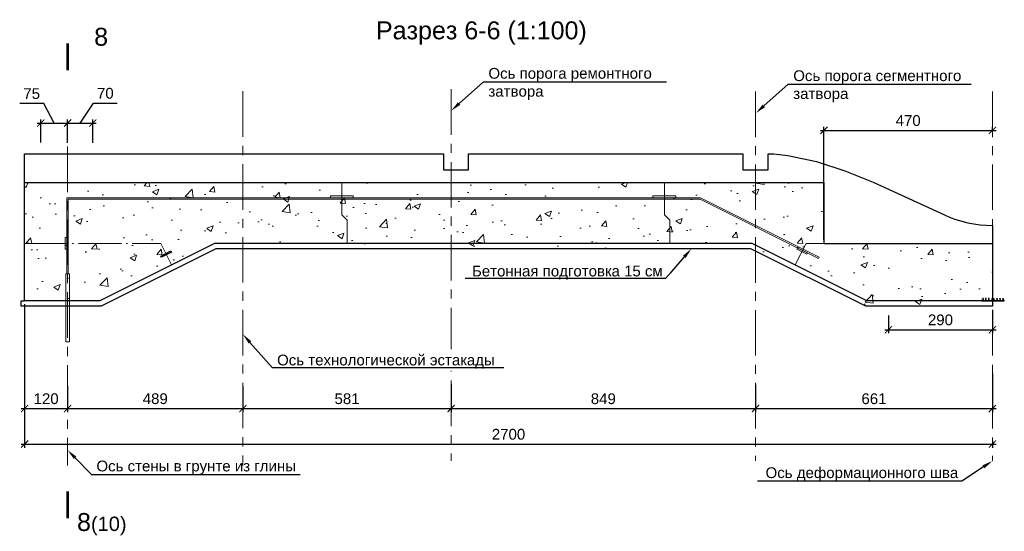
# Model space of a CAD drawing. Header units: millimetres. Extents: x 455957 to 840819, y 462720 to 618741.
# Tile 3 of 17: x 501348 to 528817, y 481937 to 496208. Entities that reach past the tile are written whole.
import ezdxf
from ezdxf import colors
from ezdxf.entities.mleader import LeaderData, LeaderLine
from ezdxf.math import Vec2, Vec3

# ---------------------------------------------------------------- set-up
doc = ezdxf.new("R2010")
doc.units = ezdxf.units.MM
doc.linetypes.add('ACAD_ISO04W100', pattern=[30, 24, -3, 0, -3])
doc.linetypes.add('осевая', pattern=[50.8, 31.75, -6.35, 6.35, -6.35])
for name, color, linetype, lineweight in [('Бетон', 7, 'Continuous', 50), ('ГТО-2_Размеры', 7, 'Continuous', 15), ('Отдел_Выноски(стрелка)', 7, 'Continuous', 15), ('Отдел_Заглавные надписи', 7, 'Continuous', 30), ('Отдел_Разрезы. Сечения. Узлы', 7, 'Continuous', 15), ('Шпонка', 1, 'Continuous', 50)]:
    doc.layers.add(name, color=color, linetype=linetype, lineweight=lineweight)
for name, color, linetype in [('Оси', 1, 'осевая'), ('Размеры', 7, 'Continuous'), ('Штриховка', 7, 'Continuous')]:
    doc.layers.add(name, color=color, linetype=linetype)
doc.styles.add('arial', font='arial.ttf')
doc.styles.add('аrial', font='arial.ttf')
doc.styles.add('ариал 0.9', font='arial.ttf', dxfattribs={"width": 0.9})
doc.styles.add('Рогун1', font='arial.ttf')
doc.dimstyles.new('100 мм', dxfattribs={"dimscale": 100, "dimtxt": 3.5, "dimasz": 2, "dimexe": 1, "dimexo": 1, "dimgap": 1.2, "dimtad": 1, "dimdec": 0, "dimlfac": 0.1, "dimrnd": 0.0001, "dimtxsty": 'Рогун1', "dimblk": 'ARCHTICK', "dimcen": 2.5, "dimdle": 1, "dimaunit": 1, "dimadec": 1, "dimazin": 0, "dimtfac": 1, "dimtdec": 0, "dimtmove": 1, "dimatfit": 3, "dimldrblk": 'ARCHTICK', "dimfxl": 1, "dimtfill": 1, "dimarcsym": 0})

# ---------------------------------------------------------------- blocks, each defined once
blk = doc.blocks.new('_ArchTick')
at = {"color": 0, "linetype": 'ByBlock', "const_width": 0.15}
blk.add_lwpolyline([(-0.5, -0.5), (0.5, 0.5)], dxfattribs=at)
blk = doc.blocks.new('*D51')
at = {"layer": 'Defpoints', "color": 0, "transparency": 16777216}
for p in [(501485, 488219), (528485, 484562), (528485, 484369)]:
    blk.add_point(p, dxfattribs=at)
at = {"layer": 'ГТО-2_Размеры', "color": 0, "lineweight": -2, "transparency": 16777216}
for p, q in [((501485, 488119), (501485, 484269)), ((501385, 484369), (528585, 484369)), ((528485, 484462), (528485, 484269))]:
    blk.add_line(p, q, dxfattribs=at)
at = {"layer": 'ГТО-2_Размеры', "color": 0, "lineweight": -2, "transparency": 16777216, "xscale": 200, "yscale": 200, "zscale": 200, "rotation": 180}
blk.add_blockref('_ArchTick', (501485, 484369), dxfattribs=at)
at = {"layer": 'ГТО-2_Размеры', "color": 0, "lineweight": -2, "transparency": 16777216, "xscale": 200, "yscale": 200, "zscale": 200}
blk.add_blockref('_ArchTick', (528485, 484369), dxfattribs=at)
at = {"layer": 'ГТО-2_Размеры', "color": 0, "transparency": 16777216, "insert": (514985, 484642), "char_height": 300, "attachment_point": 5, "style": 'Рогун1'}
blk.add_mtext('2700', dxfattribs=at)
blk = doc.blocks.new('*D52')
at = {"layer": 'Defpoints', "color": 0, "transparency": 16777216}
for p in [(528485, 493119), (528485, 492992), (523785, 489969)]:
    blk.add_point(p, dxfattribs=at)
at = {"layer": 'ГТО-2_Размеры', "color": 0, "lineweight": -2, "transparency": 16777216}
for p, q in [((523685, 493119), (528585, 493119)), ((523785, 490069), (523785, 493219)), ((528485, 493092), (528485, 493219))]:
    blk.add_line(p, q, dxfattribs=at)
at = {"layer": 'ГТО-2_Размеры', "color": 0, "lineweight": -2, "transparency": 16777216, "xscale": 200, "yscale": 200, "zscale": 200, "rotation": 180}
blk.add_blockref('_ArchTick', (523785, 493119), dxfattribs=at)
at = {"layer": 'ГТО-2_Размеры', "color": 0, "lineweight": -2, "transparency": 16777216, "xscale": 200, "yscale": 200, "zscale": 200}
blk.add_blockref('_ArchTick', (528485, 493119), dxfattribs=at)
at = {"layer": 'ГТО-2_Размеры', "color": 0, "transparency": 16777216, "insert": (526135, 493393), "char_height": 300, "attachment_point": 5, "style": 'Рогун1'}
blk.add_mtext('470', dxfattribs=at)
blk = doc.blocks.new('*D57')
at = {"layer": 'Defpoints', "color": 0, "transparency": 16777216}
for p in [(501485, 488369), (502685, 486090), (502685, 485361)]:
    blk.add_point(p, dxfattribs=at)
at = {"layer": 'ГТО-2_Размеры', "color": 0, "lineweight": -2, "transparency": 16777216}
for p, q in [((501485, 488269), (501485, 485261)), ((502685, 485990), (502685, 485261)), ((501385, 485361), (502785, 485361))]:
    blk.add_line(p, q, dxfattribs=at)
at = {"layer": 'ГТО-2_Размеры', "color": 0, "lineweight": -2, "transparency": 16777216, "xscale": 200, "yscale": 200, "zscale": 200, "rotation": 180}
blk.add_blockref('_ArchTick', (501485, 485361), dxfattribs=at)
at = {"layer": 'ГТО-2_Размеры', "color": 0, "lineweight": -2, "transparency": 16777216, "xscale": 200, "yscale": 200, "zscale": 200}
blk.add_blockref('_ArchTick', (502685, 485361), dxfattribs=at)
at = {"layer": 'ГТО-2_Размеры', "color": 0, "transparency": 16777216, "insert": (502085, 485634), "char_height": 300, "attachment_point": 5, "style": 'Рогун1'}
blk.add_mtext('120', dxfattribs=at)
blk = doc.blocks.new('*D58')
at = {"layer": 'Defpoints', "color": 0, "transparency": 16777216}
for p in [(507575, 486081), (502685, 485765), (507575, 485361)]:
    blk.add_point(p, dxfattribs=at)
at = {"layer": 'ГТО-2_Размеры', "color": 0, "lineweight": -2, "transparency": 16777216}
for p, q in [((507575, 485981), (507575, 485261)), ((502685, 485665), (502685, 485261)), ((502585, 485361), (507675, 485361))]:
    blk.add_line(p, q, dxfattribs=at)
at = {"layer": 'ГТО-2_Размеры', "color": 0, "lineweight": -2, "transparency": 16777216, "xscale": 200, "yscale": 200, "zscale": 200, "rotation": 180}
blk.add_blockref('_ArchTick', (502685, 485361), dxfattribs=at)
at = {"layer": 'ГТО-2_Размеры', "color": 0, "lineweight": -2, "transparency": 16777216, "xscale": 200, "yscale": 200, "zscale": 200}
blk.add_blockref('_ArchTick', (507575, 485361), dxfattribs=at)
at = {"layer": 'ГТО-2_Размеры', "color": 0, "transparency": 16777216, "insert": (505130, 485634), "char_height": 300, "attachment_point": 5, "style": 'Рогун1'}
blk.add_mtext('489', dxfattribs=at)
blk = doc.blocks.new('*D59')
at = {"layer": 'Defpoints', "color": 0, "transparency": 16777216}
for p in [(507575, 486081), (513385, 485908), (513385, 485360)]:
    blk.add_point(p, dxfattribs=at)
at = {"layer": 'ГТО-2_Размеры', "color": 0, "lineweight": -2, "transparency": 16777216}
for p, q in [((507575, 485981), (507575, 485260)), ((513385, 485808), (513385, 485260)), ((507475, 485360), (513485, 485360))]:
    blk.add_line(p, q, dxfattribs=at)
at = {"layer": 'ГТО-2_Размеры', "color": 0, "lineweight": -2, "transparency": 16777216, "xscale": 200, "yscale": 200, "zscale": 200, "rotation": 180}
blk.add_blockref('_ArchTick', (507575, 485360), dxfattribs=at)
at = {"layer": 'ГТО-2_Размеры', "color": 0, "lineweight": -2, "transparency": 16777216, "xscale": 200, "yscale": 200, "zscale": 200}
blk.add_blockref('_ArchTick', (513385, 485360), dxfattribs=at)
at = {"layer": 'ГТО-2_Размеры', "color": 0, "transparency": 16777216, "insert": (510480, 485633), "char_height": 300, "attachment_point": 5, "style": 'Рогун1'}
blk.add_mtext('581', dxfattribs=at)
blk = doc.blocks.new('к шпонке')
at = {"color": 6, "linetype": 'Continuous', "lineweight": 30, "ltscale": 2}
for p, q in [((62947, -62062), (62947, -61782)), ((62947, -61782), (63027, -61872)), ((63029, -61972), (62947, -62062)), ((63027, -61872), (63445, -61872)), ((63029, -61972), (63445, -61972))]:
    blk.add_line(p, q, dxfattribs=at)
blk = doc.blocks.new('шпонка ДО320')
at = {"lineweight": 25}
h = blk.add_hatch(color=1, dxfattribs=at)
h.dxf.hatch_style = 1
h.paths.add_polyline_path([(63027, -63752), (63547, -63752), (63547, -64192), (63027, -64192)], flags=16)
h.paths.add_polyline_path([(63547, -67180), (63547, -60779), (63368, -60779), (63368, -60879), (63467, -60879), (63467, -61129), (63049, -61129), (62968, -61039), (62969, -61319), (63051, -61229), (63467, -61229), (63467, -61929), (63049, -61929), (62968, -61839), (62969, -62119), (63051, -62029), (63467, -62029), (63467, -62729), (63049, -62729), (62968, -62639), (62969, -62919), (63051, -62829), (63467, -62829), (63467, -63672), (62947, -63672), (62947, -64272), (63467, -64272), (63467, -65114), (63051, -65114), (62969, -65024), (62968, -65304), (63049, -65214), (63467, -65214), (63467, -65914), (63051, -65914), (62969, -65824), (62968, -66104), (63049, -66014), (63467, -66014), (63467, -66714), (63051, -66714), (62969, -66624), (62968, -66904), (63049, -66814), (63467, -66814), (63467, -67079), (63368, -67079), (63368, -67179)])
at = {"layer": 'Шпонка', "color": 1, "linetype": 'Continuous', "lineweight": 25, "ltscale": 2}
for p, q in [((63368, -60879), (63368, -60779)), ((63547, -60779), (63368, -60779)), ((63368, -60879), (63467, -60879)), ((63467, -61129), (63467, -60879)), ((63467, -61929), (63467, -61229)), ((63467, -62729), (63467, -62029)), ((63467, -63672), (63467, -62829)), ((63547, -67180), (63547, -60779)), ((62947, -64272), (62947, -63672)), ((62947, -63672), (63467, -63672)), ((62947, -64272), (63467, -64272)), ((63027, -64192), (63027, -63752)), ((63027, -63752), (63547, -63752)), ((63027, -64192), (63547, -64192)), ((63467, -65114), (63467, -64272)), ((63467, -65914), (63467, -65214)), ((63368, -67079), (63467, -67079)), ((63368, -67079), (63368, -67179)), ((63547, -67180), (63368, -67179)), ((63467, -66714), (63467, -66014)), ((63467, -67079), (63467, -66814))]:
    blk.add_line(p, q, dxfattribs=at)
at = {"layer": 'Шпонка', "color": 1, "lineweight": 25}
for p in [(21, 742), (21, -58), (21, -858)]:
    blk.add_blockref('к шпонке', p, dxfattribs=at)
at = {"layer": 'Шпонка', "color": 1, "lineweight": 25, "xscale": -1, "rotation": 180}
for p in [(21, -127085), (21, -127885), (21, -128685)]:
    blk.add_blockref('к шпонке', p, dxfattribs=at)
blk = doc.blocks.new('*D53')
at = {"layer": 'Defpoints', "color": 0, "transparency": 16777216}
for p in [(513385, 486139), (521875, 486119), (521875, 485360)]:
    blk.add_point(p, dxfattribs=at)
at = {"layer": 'ГТО-2_Размеры', "color": 0, "lineweight": -2, "transparency": 16777216}
for p, q in [((513385, 486039), (513385, 485260)), ((521875, 486019), (521875, 485260)), ((513285, 485360), (521975, 485360))]:
    blk.add_line(p, q, dxfattribs=at)
at = {"layer": 'ГТО-2_Размеры', "color": 0, "lineweight": -2, "transparency": 16777216, "xscale": 200, "yscale": 200, "zscale": 200, "rotation": 180}
blk.add_blockref('_ArchTick', (513385, 485360), dxfattribs=at)
at = {"layer": 'ГТО-2_Размеры', "color": 0, "lineweight": -2, "transparency": 16777216, "xscale": 200, "yscale": 200, "zscale": 200}
blk.add_blockref('_ArchTick', (521875, 485360), dxfattribs=at)
at = {"layer": 'ГТО-2_Размеры', "color": 0, "transparency": 16777216, "insert": (517630, 485633), "char_height": 300, "attachment_point": 5, "style": 'Рогун1'}
blk.add_mtext('849', dxfattribs=at)
blk = doc.blocks.new('*D54')
at = {"layer": 'Defpoints', "color": 0, "transparency": 16777216}
for p in [(528485, 486427), (521875, 485869), (528485, 485359)]:
    blk.add_point(p, dxfattribs=at)
at = {"layer": 'ГТО-2_Размеры', "color": 0, "lineweight": -2, "transparency": 16777216}
for p, q in [((528485, 486327), (528485, 485259)), ((521875, 485769), (521875, 485259)), ((521775, 485359), (528585, 485359))]:
    blk.add_line(p, q, dxfattribs=at)
at = {"layer": 'ГТО-2_Размеры', "color": 0, "lineweight": -2, "transparency": 16777216, "xscale": 200, "yscale": 200, "zscale": 200, "rotation": 180}
blk.add_blockref('_ArchTick', (521875, 485359), dxfattribs=at)
at = {"layer": 'ГТО-2_Размеры', "color": 0, "lineweight": -2, "transparency": 16777216, "xscale": 200, "yscale": 200, "zscale": 200}
blk.add_blockref('_ArchTick', (528485, 485359), dxfattribs=at)
at = {"layer": 'ГТО-2_Размеры', "color": 0, "transparency": 16777216, "insert": (525180, 485632), "char_height": 300, "attachment_point": 5, "style": 'Рогун1'}
blk.add_mtext('661', dxfattribs=at)
blk = doc.blocks.new('*D119')
at = {"layer": 'Defpoints', "color": 0, "transparency": 16777216}
for p in [(528485, 488219), (525585, 488059), (528485, 487560)]:
    blk.add_point(p, dxfattribs=at)
at = {"layer": 'ГТО-2_Размеры', "color": 0, "lineweight": -2, "transparency": 16777216}
for p, q in [((525585, 487959), (525585, 487460)), ((528485, 488119), (528485, 487460)), ((525485, 487560), (528585, 487560))]:
    blk.add_line(p, q, dxfattribs=at)
at = {"layer": 'ГТО-2_Размеры', "color": 0, "lineweight": -2, "transparency": 16777216, "xscale": 200, "yscale": 200, "zscale": 200, "rotation": 180}
blk.add_blockref('_ArchTick', (525585, 487560), dxfattribs=at)
at = {"layer": 'ГТО-2_Размеры', "color": 0, "lineweight": -2, "transparency": 16777216, "xscale": 200, "yscale": 200, "zscale": 200}
blk.add_blockref('_ArchTick', (528485, 487560), dxfattribs=at)
at = {"layer": 'ГТО-2_Размеры', "color": 0, "transparency": 16777216, "insert": (527035, 487833), "char_height": 300, "attachment_point": 5, "style": 'Рогун1', "bg_fill": 3, "box_fill_scale": 1.1, "bg_fill_color": 256, "bg_fill_true_color": 13158600, "bg_fill_transparency": 0}
blk.add_mtext('290', dxfattribs=at)
blk = doc.blocks.new('*D123')
at = {"layer": 'Defpoints', "color": 0, "transparency": 16777216}
for p in [(503385, 493325), (502685, 492669), (503385, 492669)]:
    blk.add_point(p, dxfattribs=at)
at = {"layer": 'ГТО-2_Размеры', "color": 0, "lineweight": -2, "transparency": 16777216}
for p, q in [((503035, 493325), (503404, 493881)), ((503404, 493881), (504070, 493881)), ((502685, 492769), (502685, 493425)), ((503385, 492769), (503385, 493425)), ((502585, 493325), (503485, 493325))]:
    blk.add_line(p, q, dxfattribs=at)
at = {"layer": 'ГТО-2_Размеры', "color": 0, "lineweight": -2, "transparency": 16777216, "xscale": 200, "yscale": 200, "zscale": 200, "rotation": 180}
blk.add_blockref('_ArchTick', (502685, 493325), dxfattribs=at)
at = {"layer": 'ГТО-2_Размеры', "color": 0, "lineweight": -2, "transparency": 16777216, "xscale": 200, "yscale": 200, "zscale": 200}
blk.add_blockref('_ArchTick', (503385, 493325), dxfattribs=at)
at = {"layer": 'ГТО-2_Размеры', "color": 0, "transparency": 16777216, "insert": (503737, 494154), "char_height": 300, "attachment_point": 5, "style": 'Рогун1'}
blk.add_mtext('70', dxfattribs=at)
blk = doc.blocks.new('*D124')
at = {"layer": 'Defpoints', "color": 0, "transparency": 16777216}
for p in [(502685, 493325), (501935, 492678), (502685, 492669)]:
    blk.add_point(p, dxfattribs=at)
at = {"layer": 'ГТО-2_Размеры', "color": 0, "lineweight": -2, "transparency": 16777216}
for p, q in [((502017, 493873), (501348, 493873)), ((502310, 493325), (502017, 493873)), ((501935, 492778), (501935, 493425)), ((502685, 492769), (502685, 493425)), ((501835, 493325), (502785, 493325))]:
    blk.add_line(p, q, dxfattribs=at)
at = {"layer": 'ГТО-2_Размеры', "color": 0, "lineweight": -2, "transparency": 16777216, "xscale": 200, "yscale": 200, "zscale": 200, "rotation": 180}
blk.add_blockref('_ArchTick', (501935, 493325), dxfattribs=at)
at = {"layer": 'ГТО-2_Размеры', "color": 0, "lineweight": -2, "transparency": 16777216, "xscale": 200, "yscale": 200, "zscale": 200}
blk.add_blockref('_ArchTick', (502685, 493325), dxfattribs=at)
at = {"layer": 'ГТО-2_Размеры', "color": 0, "transparency": 16777216, "insert": (501682, 494145), "char_height": 300, "attachment_point": 5, "style": 'Рогун1'}
blk.add_mtext('75', dxfattribs=at)

msp = doc.modelspace()

# ---------------------------------------------------------------- hatches: boundary and pattern name
at = {"layer": 'Штриховка', "lineweight": 13}
h = msp.add_hatch(dxfattribs=at)
h.set_pattern_fill('AR-CONC', color=256, scale=10, style=0)
h.set_pattern_definition([(50, (-23183.4, 302798), (1821.8467, -159.391), [190.5, -2095.5]), (355, (-23183.4, 302798), (-352.434, 1910.5685), [152.4, -1676.406]), (100.45144, (-23031.6, 302784.6), (1469.4125, 1751.1775), [161.9, -1780.9024]), (46.1842, (-23183.4, 303306), (2710.79, -420.423), [285.75, -3143.25]), (96.63556, (-22957.5, 303271), (2374.041, 2474.261), [242.85, -2671.356]), (351.18415, (-23183.4, 303306), (2374.041, 2474.261), [228.6, -2514.597]), (21, (-22929.4, 303179), (1516.144, -1022.652), [190.5, -2095.5]), (326, (-22929.4, 303179), (618.02, 1841.8797), [152.4, -1676.4]), (71.45144, (-22803, 303093.7), (2134.164, 819.2277), [161.9, -1780.8994]), (37.5, (-23183.4, 302797.9), (30.886, 845.5504), [0, -1656.08, 0, -1701.8, 0, -1682.75]), (7.5, (-23183.4, 302797.9), (668.1966, 1001.8057), [0, -970.28, 0, -1617.98, 0, -641.35]), (327.5, (-23749.85, 302797.9), (1355.90595, -57.28744), [0, -635, 0, -1981.2, 0, -2628.9]), (317.5, (-24003.8, 302797.9), (1481.2918, 254.265), [0, -825.5, 0, -1315.72, 0, -1866.9])])
h.paths.add_polyline_path([(528484.5034718, 489968.7937633), (523784.5034718, 489968.7937633), (523784.5034718, 491668.7937633), (501484.5034718, 491668.7937633), (501484.5034718, 488218.7937633), (503619.9136684, 488218.7937633), (506819.9136684, 489818.7937633), (521749.0932752, 489818.7937633), (524949.0932752, 488218.7937633), (528484.5034718, 488218.7937633)])

# ---------------------------------------------------------------- linework, layer by layer
at = {"color": 4, "linetype": 'ACAD_ISO04W100', "lineweight": 15, "ltscale": 50}
for points in [[(510334.5034718, 491668.7870631), (510334.5034718, 490768.7870631), (510484.5034718, 490618.7870631), (510484.5034718, 489968.7870631)], [(519334.5034718, 491668.7870631), (519334.5034718, 490768.7870631), (519484.5034718, 490618.7870631), (519484.5034718, 489968.7870631)], [(501484.5034718, 489968.7937633), (505284.5034718, 489968.7937633), (505584.5034718, 489368.7937633)], [(522984.5034718, 489368.7937633), (523284.5034718, 489968.7937633), (523784.5034718, 489968.7937633)]]:
    msp.add_lwpolyline(points, dxfattribs=at)
at = {"color": 6, "lineweight": 15}
for points in [[(523651.6532335, 489585.0592979), (520344.1843028, 491238.7937633), (502664.5034718, 491238.7937633), (502664.5034718, 489118.7937633), (502704.5034718, 489118.7937633), (502704.5034718, 491198.7937633), (520334.7415837, 491198.7937633), (523633.7646897, 489549.2822103)], [(510654.5034718, 491291.0320171), (510014.5034718, 491291.0320171), (510014.5034718, 491238.7937633), (510654.5034718, 491238.7937633)], [(519654.5034718, 491291.0320171), (519014.5034718, 491291.0320171), (519014.5034718, 491238.7937633), (519654.5034718, 491238.7937633)], [(502664.4994567, 489808.7940046), (502664.5074869, 490128.7940046), (502612.2692331, 490128.7940046), (502612.2612029, 489808.7940046)], [(523025.5541998, 489808.6660957), (523311.7709009, 489665.5577451), (523329.6594447, 489701.3348328), (523043.4427436, 489844.4431833)]]:
    msp.add_lwpolyline(points, close=True, dxfattribs=at)
at = {"color": 3, "lineweight": 25}
msp.add_lwpolyline([(528484.5034718, 488368.7937633), (528484.5034718, 488218.7937633), (524949.0932752, 488218.7937633), (521749.0932752, 489818.7937633), (506819.9136684, 489818.7937633), (503619.9136684, 488218.7937633), (502684.5034718, 488218.7937633), (501384.5034718, 488218.7937633), (501384.5034718, 488368.7937633), (501484.5034718, 488368.7937633)], dxfattribs=at)
at = {"color": 6, "lineweight": 25}
msp.add_lwpolyline([(505586.5560942, 489722.4593946), (505300.3393931, 489579.3510441), (505282.4508492, 489615.1281317), (505568.6675504, 489758.2364823)], close=True, dxfattribs=at)
at = {"color": 1, "lineweight": 15, "ltscale": 100}
msp.add_lwpolyline([(502634.5034718, 489118.7937633), (502734.5034718, 489118.7937633), (502734.5034718, 487218.7937633), (502634.5034718, 487218.7937633)], close=True, dxfattribs=at)
at = {"layer": 'Бетон', "color": 2, "lineweight": 25, "ltscale": 10}
msp.add_lwpolyline([(523784.5034718, 491668.7937633), (523784.5034718, 489968.7937633), (528484.5034718, 489968.7937633), (528484.5034718, 488368.7937633), (524984.5034718, 488368.7937633), (521784.5034718, 489968.7937633), (506784.5034718, 489968.7937633), (503584.5034718, 488368.7937633), (502684.5034718, 488368.7937633), (501484.5034718, 488368.7937633), (501484.5034718, 491668.7937633)], close=True, dxfattribs=at)
at = {"layer": 'Оси', "linetype": 'осевая', "lineweight": 15, "ltscale": 40}
for points in [[(507574.5034718, 494210.0615446), (507574.5034718, 483776.7511223)], [(513384.5034718, 494269.8109477), (513384.5034718, 483900.2889093)], [(521874.5034718, 494203.9751271), (521874.5034718, 483900.2889093)], [(528484.5034718, 494202.7251271), (528484.5034718, 483899.0389093)], [(502684.5034718, 492668.6651067), (502684.5034718, 483776.7511223)]]:
    msp.add_lwpolyline(points, dxfattribs=at)
at = {"layer": 'Отдел_Разрезы. Сечения. Узлы'}
for points in [[(502684.111386, 494795.5738453, 75, 75, 0), (502684.0684251, 495545.5738441, 75, 75, 0), (502684.0827454, 495295.5738446, 0, 100, 0), (503184.0827446, 495295.6024852, 0, 0, 0), (503934.0827434, 495295.6454462, 0, 0, 0)], [(502683.7193002, 483051.4474343, 75, 75, 0), (502684.264468, 482301.4476325, 75, 75, 0), (502684.0827454, 482551.4475664, 0, 100, 0), (503184.0826133, 482551.8110115, 0, 0, 0), (503934.0824152, 482552.3561792, 0, 0, 0)]]:
    msp.add_lwpolyline(points, format="xyseb", dxfattribs=at)
at = {"layer": 'Размеры'}
for points in [[(501484.5034718, 491668.7937633), (501484.5034718, 492468.7937633), (511894.024871, 492468.7937633)], [(511894.024871, 492468.7937633), (513169.5034718, 492468.7937633), (513169.5034718, 492018.7849637), (513869.5034718, 492018.7849637), (513869.5034718, 492468.7937633), (521146.3883477, 492468.7937633)], [(521146.3883477, 492468.7937633), (521524.5034718, 492468.7937633), (521524.5034718, 492018.7849637), (522224.5034718, 492018.7849637), (522224.5034718, 492468.7937633), (522391.2366275, 492468.7937633)]]:
    msp.add_lwpolyline(points, dxfattribs=at)
msp.add_lwpolyline([(522391.2366275, 492468.7937633), (522781.8198829, 492421.2217103), (523573.8198829, 492254.9017103), (524365.8198829, 491993.5417103), (525157.8198829, 491676.7417103), (527147.2055255, 490761.6243147, 0.1082040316), (528484.5034718, 490468.7937633), (528484.5034718, 489968.7937633)], format="xyb", dxfattribs=at)

# ---------------------------------------------------------------- block references
at = {"layer": 'Шпонка', "xscale": 0.1, "yscale": 0.1, "zscale": 0.1, "rotation": 270}
msp.add_blockref('шпонка ДО320', (534894.492303, 494723.4817297), dxfattribs=at)

# ---------------------------------------------------------------- texts
at = {"insert": (504329.3107155, 482445.4428727), "char_height": 2.5, "attachment_point": 3, "style": 'аrial'}
msp.add_mtext_dynamic_manual_height_columns('{\\H200x;8\\H0.8x;(10)}', width=3148.469281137, gutter_width=12.5, heights=[0], dxfattribs=at)
at = {"layer": 'Отдел_Заглавные надписи', "insert": (514227.9503193, 495835.2481698), "char_height": 500, "width": 7857.108176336, "attachment_point": 5, "style": 'arial'}
msp.add_mtext('Разрез 6-6 (1:100)', dxfattribs=at)
at = {"layer": 'Отдел_Разрезы. Сечения. Узлы', "style": 'ариал 0.9'}
msp.add_text('8', height=500, dxfattribs=at).set_placement((503425.2313024, 495483.1324126, 1507.2841379))

# ---------------------------------------------------------------- dimensions: what is measured, and where the dimension line sits
at = {"layer": 'ГТО-2_Размеры'}
for base, p1, p2, picture, middle in [((502684.5034718, 493324.9860352), (501934.5034718, 492677.9646782), (502684.5034718, 492668.6651067), '*D124', (501897.2195812, 493872.7427752)), ((503384.5034718, 493324.9860352), (502684.5034718, 492668.6651067), (503384.5034718, 492668.6651067), '*D123', (503523.65807, 493880.749804))]:
    dim = msp.add_linear_dim(base=base, p1=p1, p2=p2, dimstyle='100 мм', override={"dimtxt": 3, "dimdec": 6, "dimtfill": 0}, dxfattribs=at)
    dim.commit()
    dim.dimension.update_dxf_attribs({"geometry": picture, "text_midpoint": middle, "dimtype": 160})
for base, p1, p2, picture, middle in [((528484.5034718, 493119.4071009), (523784.5034718, 489968.7937633), (528484.5034718, 492992.4414899), '*D52', (526134.5034718, 493392.5789972)), ((502684.5034718, 485361.1874535), (501484.5034718, 488368.7937633), (502684.5034718, 486089.9499048), '*D57', (502084.5034718, 485634.3593498)), ((528484.503471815, 484368.7937632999), (501484.503471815, 488218.7937632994), (528484.503471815, 484561.9490456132), '*D51', (514984.503471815, 484641.9656596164)), ((528484.503471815, 485358.6874535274), (521874.503471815, 485868.9311830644), (528484.503471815, 486427.4774479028), '*D54', (525179.503471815, 485631.8593498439)), ((507574.5034718, 485361.1874535), (502684.5034718, 485764.7896706), (507574.5034718, 486080.996324), '*D58', (505129.5034718, 485634.3593498)), ((513384.503471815, 485359.9374535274), (507574.503471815, 486080.9963239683), (513384.503471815, 485907.8434734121), '*D59', (510479.503471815, 485633.1093498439)), ((521874.503471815, 485359.9374535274), (513384.503471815, 486138.7139408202), (521874.503471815, 486119.0385171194), '*D53', (517629.503471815, 485633.1093498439))]:
    dim = msp.add_linear_dim(base=base, p1=p1, p2=p2, dimstyle='100 мм', override={"dimtxt": 3, "dimdec": 6, "dimtfill": 0}, dxfattribs=at)
    dim.commit()
    dim.dimension.update_dxf_attribs({"geometry": picture, "text_midpoint": middle})

# ---------------------------------------------------------------- leaders
at = {"layer": 'Отдел_Выноски(стрелка)'}
ml = msp.add_multileader_mtext('Standard', dxfattribs=at)
ml.set_content('Ось порога ремонтного затвора', color=256, style='arial')
ml.set_leader_properties()
ml.build(insert=Vec2(0, 0))
ml.multileader.update_dxf_attribs({"text_left_attachment_type": 6, "text_right_attachment_type": 6, "dogleg_length": 136.6171409, "arrow_head_size": 300})
ctx = ml.context
ctx.base_point, ctx.char_height, ctx.arrow_head_size, ctx.plane_origin = Vec3(514421.9163847, 494478.3236868), 300, 300, Vec3(515886.9820949, 510679.8802135)
ctx.left_attachment, ctx.right_attachment = 6, 6
notes = []
notes.append((ctx, [(0, (1, 1, 0), (514285.2992438, 494478.3236868), (1, 0), 136.6171409, [(0, [(513384.5034718, 493668.1585546)], 0, [])])]))
ctx.mtext.insert, ctx.mtext.width, ctx.mtext.defined_height, ctx.mtext.flow_direction = Vec3(514423.9163847, 494861.6115449), 4915.084053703, 383.2878581, 5
ml = msp.add_multileader_mtext('Standard', dxfattribs=at)
ml.set_content('Ось порога сегментного затвора', color=256, style='arial')
ml.set_leader_properties()
ml.build(insert=Vec2(0, 0))
ml.multileader.update_dxf_attribs({"text_left_attachment_type": 6, "text_right_attachment_type": 6, "dogleg_length": 136.6171409, "arrow_head_size": 300})
ctx = ml.context
ctx.base_point, ctx.char_height, ctx.arrow_head_size, ctx.plane_origin = Vec3(522926.9163847, 494412.4878663), 300, 300, Vec3(524391.9820949, 510614.0443929)
ctx.left_attachment, ctx.right_attachment = 6, 6
notes.append((ctx, [(0, (1, 1, 0), (522790.2992438, 494412.4878663), (1, 0), 136.6171409, [(0, [(521884.5034718, 493602.3227341)], 0, [])])]))
ctx.mtext.insert, ctx.mtext.width, ctx.mtext.defined_height, ctx.mtext.flow_direction = Vec3(522928.9163847, 494795.7757244), 4915.084053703, 383.2878581, 5
ml = msp.add_multileader_mtext('Standard', dxfattribs=at)
ml.set_content('Ось стены в грунте из глины', color=256, style='arial')
ml.set_leader_properties()
ml.build(insert=Vec2(0, 0))
ml.multileader.update_dxf_attribs({"text_left_attachment_type": 6, "text_right_attachment_type": 6, "dogleg_length": 136.6171409, "arrow_head_size": 300})
ctx = ml.context
ctx.base_point, ctx.char_height, ctx.arrow_head_size, ctx.plane_origin = Vec3(503486.3120255, 483519.6829144), 300, 300, Vec3(497800.7392109, 501925.2332312)
ctx.left_attachment, ctx.right_attachment = 6, 6
notes.append((ctx, [(0, (1, 1, 0), (503349.6948846, 483519.6829144), (1, 0), 136.6171409, [(0, [(502684.5034718, 484201.1744017)], 0, [])])]))
ctx.mtext.insert, ctx.mtext.width, ctx.mtext.defined_height, ctx.mtext.flow_direction = Vec3(503488.3120255, 483907.8820959), 5632.309506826, 383.2878581, 5
ml = msp.add_multileader_mtext('Standard', dxfattribs=at)
ml.set_content('Ось деформационного шва', color=256, style='arial')
ml.set_leader_properties()
ml.build(insert=Vec2(0, 0))
ml.multileader.update_dxf_attribs({"text_left_attachment_type": 6, "text_right_attachment_type": 6, "dogleg_length": 136.6171409, "arrow_head_size": 300})
ctx = ml.context
ctx.base_point, ctx.char_height, ctx.arrow_head_size, ctx.plane_origin = Vec3(522154.0394509, 483338.4365609), 300, 300, Vec3(523607.3261476, 501232.1758462)
ctx.left_attachment, ctx.right_attachment = 6, 6
notes.append((ctx, [(1, (1, 1, 0), (527634.2882426, 483338.4365609), (-1, 0), 136.6171409, [(0, [(528484.5034718, 483899.0389093)], 0, [])])]))
ctx.mtext.insert, ctx.mtext.width, ctx.mtext.defined_height, ctx.mtext.flow_direction = Vec3(522156.0394509, 483721.724419), 5632.309506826, 383.2878581, 5
for ctx, leaders in notes:
    for number, flags, end, landing, length, lines in leaders:
        leader = LeaderData()
        leader.index, (leader.has_last_leader_line, leader.has_dogleg_vector, leader.attachment_direction) = number, flags
        leader.last_leader_point, leader.dogleg_vector, leader.dogleg_length = Vec3(end), Vec3(landing), length
        for number, points, colour, breaks in lines:
            line = LeaderLine()
            line.index, line.vertices, line.color, line.breaks = number, Vec3.list(points), colors.encode_raw_color(colour), breaks
            leader.lines.append(line)
        ctx.leaders.append(leader)

# ---------------------------------------------------------------- next in the draw order: dimensions: what is measured, and where the dimension line sits
at = {"layer": 'ГТО-2_Размеры'}
dim = msp.add_linear_dim(base=(528484.5034718, 487560.0723695), p1=(525585.2616646, 488058.9569806), p2=(528484.5034718, 488218.7937633), text='290', dimstyle='100 мм', override={"dimtxt": 3, "dimdec": 6}, dxfattribs=at)
dim.commit()
dim.dimension.update_dxf_attribs({"geometry": '*D119', "text_midpoint": (527034.8825682, 487833.2442658)})

# ---------------------------------------------------------------- next in the draw order: leaders
at = {"layer": 'Отдел_Выноски(стрелка)'}
ml = msp.add_multileader_mtext('Standard', dxfattribs=at)
ml.set_content('Бетонная подготовка 15 см', color=256, style='arial')
ml.set_leader_properties()
ml.build(insert=Vec2(0, 0))
ml.multileader.update_dxf_attribs({"text_left_attachment_type": 6, "text_right_attachment_type": 6, "dogleg_length": 136.6171409, "arrow_head_size": 300})
ctx = ml.context
ctx.base_point, ctx.char_height, ctx.arrow_head_size, ctx.plane_origin = Vec3(513963.4780557, 488985.10787), 300, 300, Vec3(515338.1835792, 496261.482918)
ctx.left_attachment, ctx.right_attachment = 6, 6
notes = []
notes.append((ctx, [(1, (1, 1, 0), (519365.1456741, 488985.10787), (-1, 0), 136.6171409, [(0, [(520086.0235392, 489818.7937633)], 0, [])])]))
ctx.mtext.insert, ctx.mtext.width, ctx.mtext.defined_height, ctx.mtext.flow_direction = Vec3(513965.4780557, 489346.7040501), 5394.542015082, 383.2878581, 5
ctx.mtext.has_bg_fill, ctx.mtext.bg_color, ctx.mtext.bg_scale_factor, ctx.mtext.bg_transparency, ctx.mtext.use_window_bg_color = 1, -1027028792, 1.5, 0, 1
ml = msp.add_multileader_mtext('Standard', dxfattribs=at)
ml.set_content('Ось технологической эстакады', color=256, style='arial')
ml.set_leader_properties()
ml.build(insert=Vec2(0, 0))
ml.multileader.update_dxf_attribs({"text_left_attachment_type": 6, "text_right_attachment_type": 6, "dogleg_length": 136.6171409, "arrow_head_size": 300})
ctx = ml.context
ctx.base_point, ctx.char_height, ctx.arrow_head_size, ctx.plane_origin = Vec3(508526.8438004, 486502.9506063), 300, 300, Vec3(504049.7122691, 514166.1854844)
ctx.left_attachment, ctx.right_attachment = 6, 6
notes.append((ctx, [(0, (1, 1, 0), (508390.2266595, 486502.9506063), (1, 0), 136.6171409, [(0, [(507574.5034718, 487432.1617853)], 0, [])])]))
ctx.mtext.insert, ctx.mtext.width, ctx.mtext.defined_height, ctx.mtext.flow_direction = Vec3(508528.8438004, 486864.5467863), 6264.392425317, 383.2878581, 5
ctx.mtext.has_bg_fill, ctx.mtext.bg_color, ctx.mtext.bg_scale_factor, ctx.mtext.bg_transparency, ctx.mtext.use_window_bg_color = 1, -1027028792, 1.5, 0, 1
for ctx, leaders in notes:
    for number, flags, end, landing, length, lines in leaders:
        leader = LeaderData()
        leader.index, (leader.has_last_leader_line, leader.has_dogleg_vector, leader.attachment_direction) = number, flags
        leader.last_leader_point, leader.dogleg_vector, leader.dogleg_length = Vec3(end), Vec3(landing), length
        for number, points, colour, breaks in lines:
            line = LeaderLine()
            line.index, line.vertices, line.color, line.breaks = number, Vec3.list(points), colors.encode_raw_color(colour), breaks
            leader.lines.append(line)
        ctx.leaders.append(leader)

doc.saveas('drawing.dxf')
